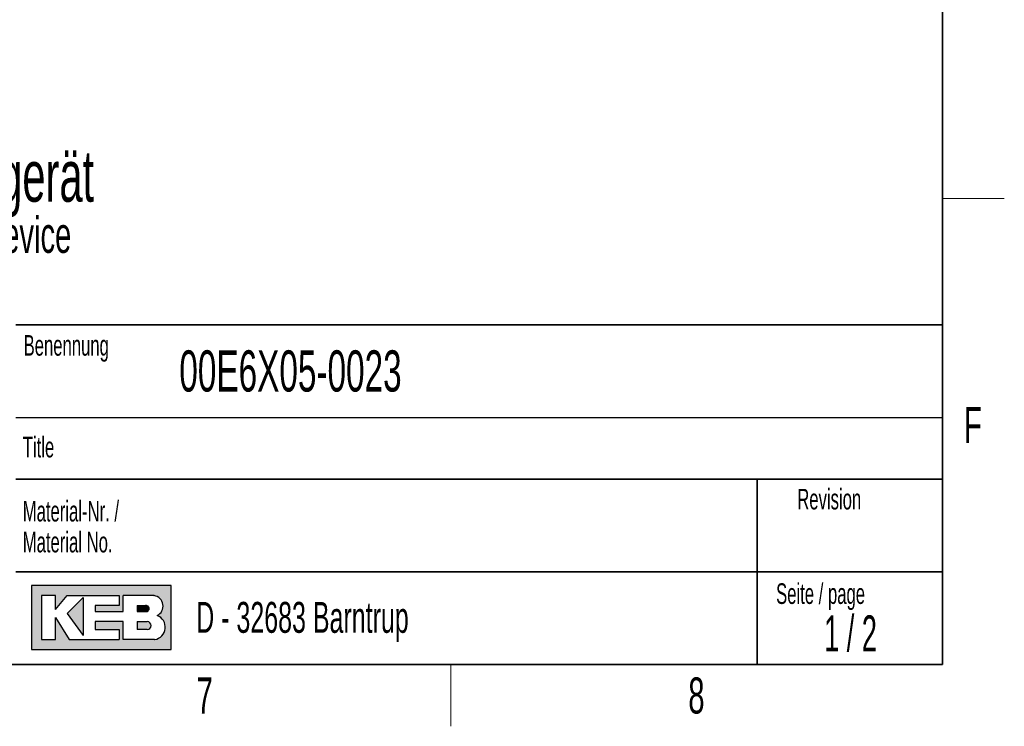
# Model space of a CAD drawing. Header units: millimetres. Extents: x 5 to 418, y 2 to 292.
# Tile 11 of 29: x 318 to 414, y 6 to 75. Entities that reach past the tile are written whole.
import ezdxf

# ---------------------------------------------------------------- set-up
doc = ezdxf.new("R2010")
doc.units = ezdxf.units.MM
doc.layers.add('SLD-0', color=7, linetype='Continuous')
doc.styles.add('SLDTEXTSTYLE0', font='TXT', dxfattribs={"width": 0.605})
doc.styles.add('SLDTEXTSTYLE1', font='TXT', dxfattribs={"width": 0.563})

msp = doc.modelspace()

# ---------------------------------------------------------------- hatches: boundary and pattern name
at = {"linetype": 'Continuous'}
h = msp.add_hatch(color=7, dxfattribs=at)
h.paths.add_polyline_path([(319.519086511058, 13.45626988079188), (333.083981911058, 13.45626988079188), (333.083981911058, 19.65736492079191), (319.519086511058, 19.65736492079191)], flags=0)
edge = h.paths.add_edge_path(flags=0)
edge.add_arc((331.3188604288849, 15.61738520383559), 1.20464082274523, -81.72003226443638, 70.1709600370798, ccw=False)
edge.add_line((331.4923410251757, 14.42530131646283), (331.480008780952, 14.42519098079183))
edge.add_line((331.480008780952, 14.42519098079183), (328.4331606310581, 14.42519098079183))
edge.add_line((328.4331606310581, 14.42519098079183), (328.4331606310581, 16.16924896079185))
edge.add_line((328.4331606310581, 16.16924896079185), (325.7201815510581, 16.16924896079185))
edge.add_line((325.7201815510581, 16.16924896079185), (325.7201815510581, 15.39411208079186))
edge.add_line((325.7201815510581, 15.39411208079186), (328.0455921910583, 15.39411208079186))
edge.add_line((328.0455921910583, 15.39411208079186), (328.0455921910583, 14.42519098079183))
edge.add_line((328.0455921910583, 14.42519098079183), (323.2009866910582, 14.42519098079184))
edge.add_line((323.2009866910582, 14.42519098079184), (321.8444971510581, 16.55681740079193))
edge.add_line((321.8444971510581, 16.55681740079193), (321.8444971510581, 14.42519098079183))
edge.add_line((321.8444971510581, 14.42519098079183), (320.4880076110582, 14.42519098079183))
edge.add_line((320.4880076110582, 14.42519098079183), (320.4880076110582, 18.68844382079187))
edge.add_line((320.4880076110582, 18.68844382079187), (321.8444971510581, 18.68844382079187))
edge.add_line((321.8444971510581, 18.68844382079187), (321.8444971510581, 17.33195428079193))
edge.add_line((321.8444971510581, 17.33195428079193), (323.0072024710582, 18.68844382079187))
edge.add_line((323.0072024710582, 18.68844382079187), (328.0455921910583, 18.68844382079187))
edge.add_line((328.0455921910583, 18.68844382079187), (328.0455921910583, 17.71952272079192))
edge.add_line((328.0455921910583, 17.71952272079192), (325.7201815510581, 17.71952272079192))
edge.add_line((325.7201815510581, 17.71952272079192), (325.7201815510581, 17.13817006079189))
edge.add_line((325.7201815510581, 17.13817006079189), (328.4331606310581, 17.13817006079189))
edge.add_line((328.4331606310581, 17.13817006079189), (328.4331606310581, 18.68844382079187))
edge.add_line((328.4331606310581, 18.68844382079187), (331.4242487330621, 18.68844382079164))
edge.add_line((331.4242487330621, 18.68844382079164), (331.4256482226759, 18.68844382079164))
edge.add_line((331.4256482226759, 18.68844382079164), (331.4259454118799, 18.68845828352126))
edge.add_arc((331.2860949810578, 17.67430640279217), 1.023749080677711, -64.45894120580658, 82.14849338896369, ccw=False)
msp.add_hatch(color=7, dxfattribs=at).paths.add_polyline_path([(324.5574762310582, 14.81275942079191), (324.557476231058, 18.49465960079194), (323.0072024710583, 16.94438584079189)], flags=0)
h = msp.add_hatch(color=7, dxfattribs=at)
edge = h.paths.add_edge_path(flags=0)
edge.add_line((329.7896501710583, 17.13817006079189), (330.6013652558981, 17.13817006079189))
edge.add_arc((330.6568434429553, 17.42884639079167), 0.2959232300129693, 259.1945394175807, 460.8054605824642)
edge.add_line((330.6013652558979, 17.71952272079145), (329.7896501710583, 17.71952272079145))
edge.add_line((329.7896501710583, 17.71952272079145), (329.7896501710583, 17.13817006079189))
h = msp.add_hatch(color=7, dxfattribs=at)
edge = h.paths.add_edge_path(flags=0)
edge.add_line((329.7896501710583, 15.39411208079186), (330.7588584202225, 15.39411208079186))
edge.add_arc((330.7588584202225, 15.78168052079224), 0.3875684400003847, 270.0000000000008, 450.0000000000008)
edge.add_line((330.7588584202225, 16.16924896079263), (330.7386620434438, 16.16924896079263))
edge.add_line((330.7386620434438, 16.16924896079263), (329.7896501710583, 16.16924896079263))
edge.add_line((329.7896501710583, 16.16924896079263), (329.7896501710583, 15.39411208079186))

# ---------------------------------------------------------------- linework, layer by layer
at = {"layer": 'SLD-0', "lineweight": 35}
for p, q in [((408, 12), (408, 282.5)), ((318, 45), (408, 45)), ((408, 45), (408, 12)), ((408, 30), (318, 30)), ((390, 12), (390, 30)), ((318, 21), (390, 21)), ((390, 21), (408, 21)), ((26, 12), (408, 12)), ((408, 12), (318, 12))]:
    msp.add_line(p, q, dxfattribs=at)
at = {"layer": 'SLD-0', "lineweight": 18}
for p, q in [((408, 57.25), (414, 57.25)), ((360.25, 6), (360.25, 12))]:
    msp.add_line(p, q, dxfattribs=at)
at = {"layer": 'SLD-0'}
for p, q in [((318, 36), (408, 36)), ((331.4242487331, 18.6884438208), (331.4256482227, 18.6884438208)), ((331.4256482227, 18.6884438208), (331.4259454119, 18.6884582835)), ((331.480008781, 14.4251909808), (331.4923410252, 14.4253013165))]:
    msp.add_line(p, q, dxfattribs=at)
at = {"layer": 'SLD-0', "linetype": 'Continuous'}
for p, q in [((333.0839819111, 19.6573649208), (319.5190865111, 19.6573649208)), ((319.5190865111, 19.6573649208), (319.5190865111, 13.4562698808)), ((333.0839819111, 13.4562698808), (333.0839819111, 19.6573649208)), ((321.8444971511, 18.6884438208), (320.4880076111, 18.6884438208)), ((320.4880076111, 18.6884438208), (320.4880076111, 14.4251909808)), ((321.8444971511, 17.3319542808), (323.0072024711, 18.6884438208)), ((321.8444971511, 17.3319542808), (321.8444971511, 18.6884438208)), ((323.0072024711, 18.6884438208), (328.0455921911, 18.6884438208)), ((324.5574762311, 18.4946596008), (323.0072024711, 16.9443858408)), ((324.5574762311, 18.4946596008), (324.5574762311, 14.8127594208)), ((328.0455921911, 18.6884438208), (328.0455921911, 17.7195227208)), ((331.4242487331, 18.6884438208), (328.4331606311, 18.6884438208)), ((328.4331606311, 17.1381700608), (328.4331606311, 18.6884438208)), ((331.4242487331, 18.6884438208), (331.4256482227, 18.6884438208)), ((331.4256482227, 18.6884438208), (331.4259454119, 18.6884582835)), ((325.7201815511, 17.7195227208), (325.7201815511, 17.1381700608)), ((328.0455921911, 17.7195227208), (325.7201815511, 17.7195227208)), ((329.7896501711, 17.7195227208), (330.6013652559, 17.7195227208)), ((329.7896501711, 17.7195227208), (329.7896501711, 17.1381700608)), ((321.8444971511, 14.4251909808), (321.8444971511, 16.5568174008)), ((321.8444971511, 16.5568174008), (323.2009866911, 14.4251909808)), ((323.0072024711, 16.9443858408), (324.5574762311, 14.8127594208)), ((325.7201815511, 17.1381700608), (328.4331606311, 17.1381700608)), ((329.7896501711, 17.1381700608), (330.6013652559, 17.1381700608)), ((325.7201815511, 16.1692489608), (325.7201815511, 15.3941120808)), ((328.4331606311, 16.1692489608), (325.7201815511, 16.1692489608)), ((325.7201815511, 15.3941120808), (328.0455921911, 15.3941120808)), ((328.0455921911, 15.3941120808), (328.0455921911, 14.4251909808)), ((328.4331606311, 14.4251909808), (328.4331606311, 16.1692489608)), ((329.7896501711, 16.1692489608), (330.7588584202, 16.1692489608)), ((329.7896501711, 16.1692489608), (329.7896501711, 15.3941120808)), ((330.7588584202, 15.3941120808), (329.7896501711, 15.3941120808)), ((330.7386620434, 16.1692489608), (330.7588584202, 16.1692489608)), ((320.4880076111, 14.4251909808), (321.8444971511, 14.4251909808)), ((323.2009866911, 14.4251909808), (328.0455921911, 14.4251909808)), ((331.480008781, 14.4251909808), (328.4331606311, 14.4251909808)), ((331.480008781, 14.4251909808), (331.4923410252, 14.4253013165)), ((319.5190865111, 13.4562698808), (333.0839819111, 13.4562698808))]:
    msp.add_line(p, q, dxfattribs=at)
for centre, radius, start, end in [((331.2860949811, 17.6743064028), 1.023749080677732, 295.5410587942, 82.148493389), ((330.656843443, 17.4288463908), 0.2959232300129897, 259.1945394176, 100.8054605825), ((331.3188604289, 15.6173852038), 1.204640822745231, 278.2799677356, 70.1709600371), ((330.7588584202, 15.7816805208), 0.3875684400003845, 270, 90)]:
    msp.add_arc(centre, radius, start, end, dxfattribs=at)

# ---------------------------------------------------------------- texts
at = {"layer": 'SLD-0'}
for s, insert, char_height, attachment_point, style in [('Basisgerät', (306.4999966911, 61.9400500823), 5, 1, 'SLDTEXTSTYLE0'), ('basic device', (307.8124966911, 55.4715304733), 3.5, 1, 'SLDTEXTSTYLE0'), ('Benennung', (318.7636716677, 43.9908879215), 2, 1, 'SLDTEXTSTYLE0'), ('00E6X05-0023', (333.8826865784, 42.5045188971), 4, 1, 'SLDTEXTSTYLE0'), ('F', (410.9536166, 37.0010772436), 3.5, 2, 'SLDTEXTSTYLE0'), ('Title', (318.6797653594, 34.1107265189), 2, 1, 'SLDTEXTSTYLE0'), ('Revision', (393.8965220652, 29.0591225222), 2, 1, 'SLDTEXTSTYLE0'), ('Material-Nr. /', (318.6797653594, 27.8878268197), 2, 1, 'SLDTEXTSTYLE0'), ('Material No.', (318.6797653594, 24.8878267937), 2, 1, 'SLDTEXTSTYLE0'), ('Seite / page', (391.8390568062, 19.8830679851), 2, 1, 'SLDTEXTSTYLE0'), ('D - 32683 Barntrup', (335.5202035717, 18.0786992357), 3, 1, 'SLDTEXTSTYLE0'), ('1 / 2', (399.0662699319, 16.7706515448), 3.5, 2, 'SLDTEXTSTYLE1'), ('7', (336.3527123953, 10.7429955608), 3.5, 2, 'SLDTEXTSTYLE0'), ('8', (384.1027123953, 10.7429955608), 3.5, 2, 'SLDTEXTSTYLE0')]:
    msp.add_mtext(s, dxfattribs=dict(at, insert=insert, char_height=char_height, attachment_point=attachment_point, style=style))

doc.saveas('drawing.dxf')
